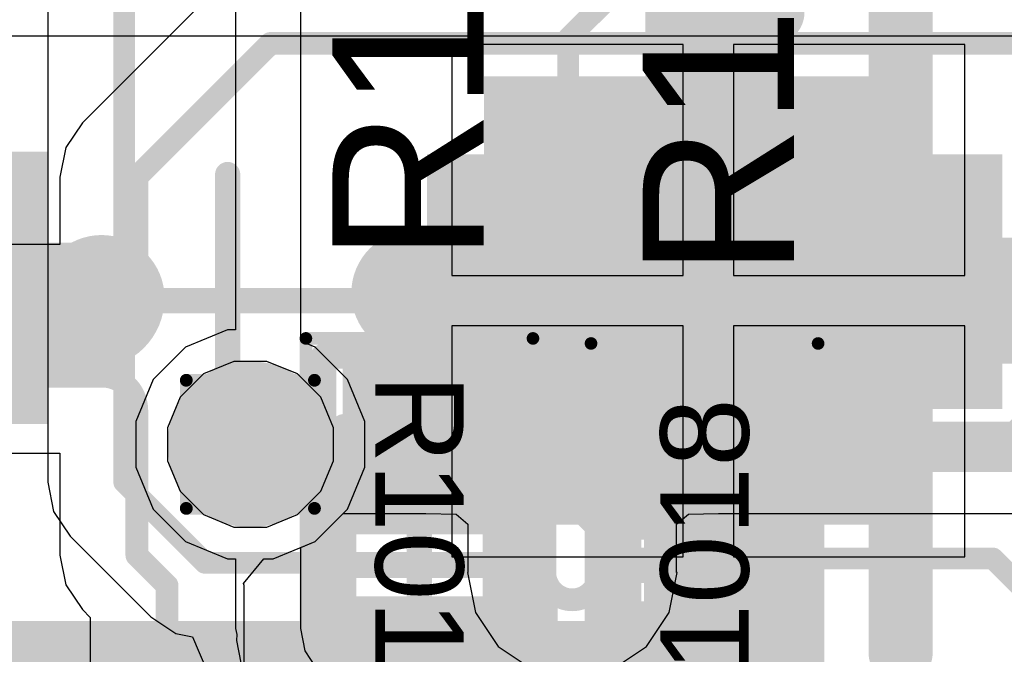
# Model space of a CAD drawing. Header units: inches. Extents: x -6 to 11.2, y -2.2 to 8.3.
# Tile 165 of 256: x 2.1553 to 2.309, y 1.4845 to 1.5836. Entities that reach past the tile are written whole.
import ezdxf

# ---------------------------------------------------------------- set-up
doc = ezdxf.new("R2010")
doc.units = ezdxf.units.IN
doc.header["$MEASUREMENT"] = 0
for name, color, linetype in [('Board Layer Stack Bottom Overlay', 54, 'Continuous'), ('Board Layer Stack Bottom Solder', 6, 'Continuous'), ('Bottom Courtyard -Top15)-Courtyard -Bot16)', 56, 'Continuous'), ('Bottom Paste', 16, 'Continuous'), ('Dimension', 6, 'Continuous'), ('Drill Drawing', 1, 'Continuous'), ('Layer  6- Inner', 156, 'Continuous'), ('Layer 1- Top', 1, 'Continuous'), ('Layer 2- GND', 16, 'Continuous'), ('Layer 3- Inner', 16, 'Continuous'), ('Layer 4- Inner', 76, 'Continuous'), ('Layer 5- Inner', 90, 'Continuous'), ('Layer 7- PWR', 76, 'Continuous'), ('Layer 8- Bottom', 5, 'Continuous'), ('Top Comp Body -Top13)-Comp Body -Bot14)', 56, 'Continuous'), ('Top Comp Outline -Top11)-Comp Outline -Bot12)', 56, 'Continuous'), ('Top Courtyard -Top15)-Courtyard -Bot16)', 56, 'Continuous'), ('Top Overlay', 2, 'Continuous'), ('Top Paste', 8, 'Continuous'), ('Top Solder', 216, 'Continuous'), ('Via Holes', 16, 'Continuous')]:
    doc.layers.add(name, color=color, linetype=linetype)
doc.styles.add('Arial', font='txt', dxfattribs={"height": 0.2})

# ---------------------------------------------------------------- blocks, each defined once
blk = doc.blocks.new('DO_214AC_U_B_14')
at = {"layer": 'Board Layer Stack Bottom Solder'}
blk.add_hatch(color=6, dxfattribs=at).paths.add_polyline_path([(0.04, 0.035), (0.11, 0.035), (0.11, -0.035), (0.04, -0.035)])
at = {"layer": 'Bottom Paste'}
blk.add_hatch(color=16, dxfattribs=at).paths.add_polyline_path([(0.045, 0.03), (0.105, 0.03), (0.105, -0.03), (0.045, -0.03)])
at = {"layer": 'Layer 8- Bottom'}
blk.add_hatch(color=7, dxfattribs=at).paths.add_polyline_path([(0.045, 0.03), (0.105, 0.03), (0.105, -0.03), (0.045, -0.03)])
at = {"layer": 'Board Layer Stack Bottom Overlay'}
for points in [[(0.085, 0.045, 0.01, 0.01, 0), (0.085, 0.055, 0.01, 0.01, 0)], [(0.085, -0.055, 0.01, 0.01, 0), (0.085, -0.045, 0.01, 0.01, 0)], [(-0.085, -0.055, 0.01, 0.01, 0), (0.085, -0.055, 0.01, 0.01, 0)]]:
    blk.add_lwpolyline(points, format="xyseb", dxfattribs=at)
for points in [[(0.0825, 0.045, 0.005, 0.005, 1), (0.0875, 0.045, 0.005, 0.005, 1)], [(0.0825, -0.045, 0.005, 0.005, 1), (0.0875, -0.045, 0.005, 0.005, 1)], [(0.0825, -0.055, 0.005, 0.005, 1), (0.0875, -0.055, 0.005, 0.005, 1)], [(0.0825, -0.055, 0.005, 0.005, 1), (0.0875, -0.055, 0.005, 0.005, 1)]]:
    blk.add_lwpolyline(points, format="xyseb", close=True, dxfattribs=at)
at = {"layer": 'Bottom Courtyard -Top15)-Courtyard -Bot16)'}
for points in [[(0, -0.019685, 0.003937, 0.003937, 0), (0, 0.0196851, 0.003937, 0.003937, 0)], [(-0.0196851, 0, 0.003937, 0.003937, 0), (0.019685, 0, 0.003937, 0.003937, 0)]]:
    blk.add_lwpolyline(points, format="xyseb", dxfattribs=at)
for points in [[(-0.0009842, 0.0196851, 0.0019685, 0.0019685, 1), (0.0009842, 0.0196851, 0.0019685, 0.0019685, 1)], [(-0.0206693, 0, 0.0019685, 0.0019685, 1), (-0.0187009, 0, 0.0019685, 0.0019685, 1)], [(0.0187008, 0, 0.0019685, 0.0019685, 1), (0.0206692, 0, 0.0019685, 0.0019685, 1)], [(-0.0009842, -0.019685, 0.0019685, 0.0019685, 1), (0.0009842, -0.019685, 0.0019685, 0.0019685, 1)]]:
    blk.add_lwpolyline(points, format="xyseb", close=True, dxfattribs=at)
at = {"layer": 'Dimension'}
for points in [[(0.105, -0.055, 0.01, 0.01, 0), (0.105, 0.055, 0.01, 0.01, 0)], [(0.085, -0.055, 0.003937, 0.003937, 0), (0.085, 0.055, 0.003937, 0.003937, 0)], [(-0.085, -0.055, 0.003937, 0.003937, 0), (0.085, -0.055, 0.003937, 0.003937, 0)]]:
    blk.add_lwpolyline(points, format="xyseb", dxfattribs=at)
for points in [[(0.1025, -0.055, 0.005, 0.005, 1), (0.1075, -0.055, 0.005, 0.005, 1)], [(0.0840158, -0.055, 0.0019685, 0.0019685, 1), (0.0859842, -0.055, 0.0019685, 0.0019685, 1)], [(0.0840158, -0.055, 0.0019685, 0.0019685, 1), (0.0859842, -0.055, 0.0019685, 0.0019685, 1)]]:
    blk.add_lwpolyline(points, format="xyseb", close=True, dxfattribs=at)
blk = doc.blocks.new('L15002_035_267')
at = {"layer": 'Layer 1- Top'}
for points in [[(-0.0317914, 0.01), (-0.0067914, 0.01), (-0.0067914, -0.01), (-0.0317914, -0.01)], [(0.0067913, 0.01), (0.0317913, 0.01), (0.0317913, -0.01), (0.0067913, -0.01)]]:
    blk.add_hatch(color=7, dxfattribs=at).paths.add_polyline_path(points)
at = {"layer": 'Top Paste'}
for points in [[(-0.0317914, 0.01), (-0.0067914, 0.01), (-0.0067914, -0.01), (-0.0317914, -0.01)], [(0.0067913, 0.01), (0.0317913, 0.01), (0.0317913, -0.01), (0.0067913, -0.01)]]:
    blk.add_hatch(color=8, dxfattribs=at).paths.add_polyline_path(points)
at = {"layer": 'Top Solder'}
for points in [[(-0.0337599, 0.0119685), (-0.0048229, 0.0119685), (-0.0048229, -0.0119685), (-0.0337599, -0.0119685)], [(0.0048228, 0.0119685), (0.0337598, 0.0119685), (0.0337598, -0.0119685), (0.0048228, -0.0119685)]]:
    blk.add_hatch(color=216, dxfattribs=at).paths.add_polyline_path(points)
at = {"layer": 'Top Comp Body -Top13)-Comp Body -Bot14)'}
for points in [[(-0.0216535, 0.011811, 0.003937, 0.003937, 0), (-0.0216535, -0.011811, 0.003937, 0.003937, 0)], [(-0.0216535, 0.011811, 0.003937, 0.003937, 0), (0.0216535, 0.011811, 0.003937, 0.003937, 0)], [(0.0216535, 0.011811, 0.003937, 0.003937, 0), (0.0216535, -0.011811, 0.003937, 0.003937, 0)], [(-0.0216535, -0.011811, 0.003937, 0.003937, 0), (0.0216535, -0.011811, 0.003937, 0.003937, 0)]]:
    blk.add_lwpolyline(points, format="xyseb", dxfattribs=at)
for points in [[(-0.0226377, 0.011811, 0.0019685, 0.0019685, 1), (-0.0206693, 0.011811, 0.0019685, 0.0019685, 1)], [(-0.0226377, 0.011811, 0.0019685, 0.0019685, 1), (-0.0206693, 0.011811, 0.0019685, 0.0019685, 1)], [(0.0206693, 0.011811, 0.0019685, 0.0019685, 1), (0.0226377, 0.011811, 0.0019685, 0.0019685, 1)], [(0.0206693, 0.011811, 0.0019685, 0.0019685, 1), (0.0226377, 0.011811, 0.0019685, 0.0019685, 1)], [(-0.0226377, -0.011811, 0.0019685, 0.0019685, 1), (-0.0206693, -0.011811, 0.0019685, 0.0019685, 1)], [(-0.0226377, -0.011811, 0.0019685, 0.0019685, 1), (-0.0206693, -0.011811, 0.0019685, 0.0019685, 1)], [(0.0206693, -0.011811, 0.0019685, 0.0019685, 1), (0.0226377, -0.011811, 0.0019685, 0.0019685, 1)], [(0.0206693, -0.011811, 0.0019685, 0.0019685, 1), (0.0226377, -0.011811, 0.0019685, 0.0019685, 1)]]:
    blk.add_lwpolyline(points, format="xyseb", close=True, dxfattribs=at)
at = {"layer": 'Top Comp Outline -Top11)-Comp Outline -Bot12)'}
for points in [[(-0.0326772, 0.0149606, 0.003937, 0.003937, 0), (0.0326772, 0.0149606, 0.003937, 0.003937, 0)], [(-0.0326772, 0.0149606, 0.003937, 0.003937, 0), (-0.0326772, -0.0149606, 0.003937, 0.003937, 0)], [(0.0326772, 0.0149606, 0.003937, 0.003937, 0), (0.0326772, -0.0149606, 0.003937, 0.003937, 0)], [(-0.0326772, -0.0149606, 0.003937, 0.003937, 0), (0.0326772, -0.0149606, 0.003937, 0.003937, 0)]]:
    blk.add_lwpolyline(points, format="xyseb", dxfattribs=at)
for points in [[(-0.0336614, 0.0149606, 0.0019685, 0.0019685, 1), (-0.031693, 0.0149606, 0.0019685, 0.0019685, 1)], [(-0.0336614, 0.0149606, 0.0019685, 0.0019685, 1), (-0.031693, 0.0149606, 0.0019685, 0.0019685, 1)], [(0.031693, 0.0149606, 0.0019685, 0.0019685, 1), (0.0336614, 0.0149606, 0.0019685, 0.0019685, 1)], [(0.031693, 0.0149606, 0.0019685, 0.0019685, 1), (0.0336614, 0.0149606, 0.0019685, 0.0019685, 1)], [(-0.0336614, -0.0149606, 0.0019685, 0.0019685, 1), (-0.031693, -0.0149606, 0.0019685, 0.0019685, 1)], [(-0.0336614, -0.0149606, 0.0019685, 0.0019685, 1), (-0.031693, -0.0149606, 0.0019685, 0.0019685, 1)], [(0.031693, -0.0149606, 0.0019685, 0.0019685, 1), (0.0336614, -0.0149606, 0.0019685, 0.0019685, 1)], [(0.031693, -0.0149606, 0.0019685, 0.0019685, 1), (0.0336614, -0.0149606, 0.0019685, 0.0019685, 1)]]:
    blk.add_lwpolyline(points, format="xyseb", close=True, dxfattribs=at)
at = {"layer": 'Top Courtyard -Top15)-Courtyard -Bot16)'}
for points in [[(-0.0354331, 0.0177165, 0.0019685, 0.0019685, 0), (0.0354331, 0.0177165, 0.0019685, 0.0019685, 0)], [(-0.0354331, 0.0177165, 0.0019685, 0.0019685, 0), (-0.0354331, -0.0177165, 0.0019685, 0.0019685, 0)], [(0.0354331, 0.0177165, 0.0019685, 0.0019685, 0), (0.0354331, -0.0177165, 0.0019685, 0.0019685, 0)], [(0, 0.011811, 0.003937, 0.003937, 0), (0, -0.011811, 0.003937, 0.003937, 0)], [(-0.011811, 0, 0.003937, 0.003937, 0), (0.0118111, 0, 0.003937, 0.003937, 0)], [(-0.0354331, -0.0177165, 0.0019685, 0.0019685, 0), (0.0354331, -0.0177165, 0.0019685, 0.0019685, 0)]]:
    blk.add_lwpolyline(points, format="xyseb", dxfattribs=at)
for points in [[(-0.0359252, 0.0177165, 0.0009842, 0.0009842, 1), (-0.034941, 0.0177165, 0.0009842, 0.0009842, 1)], [(-0.0359252, 0.0177165, 0.0009842, 0.0009842, 1), (-0.034941, 0.0177165, 0.0009842, 0.0009842, 1)], [(0.034941, 0.0177165, 0.0009842, 0.0009842, 1), (0.0359252, 0.0177165, 0.0009842, 0.0009842, 1)], [(0.034941, 0.0177165, 0.0009842, 0.0009842, 1), (0.0359252, 0.0177165, 0.0009842, 0.0009842, 1)], [(-0.0009842, 0.011811, 0.0019685, 0.0019685, 1), (0.0009842, 0.011811, 0.0019685, 0.0019685, 1)], [(-0.0127952, 0, 0.0019685, 0.0019685, 1), (-0.0108268, 0, 0.0019685, 0.0019685, 1)], [(0.0108269, 0, 0.0019685, 0.0019685, 1), (0.0127953, 0, 0.0019685, 0.0019685, 1)], [(-0.0009842, -0.011811, 0.0019685, 0.0019685, 1), (0.0009842, -0.011811, 0.0019685, 0.0019685, 1)], [(-0.0359252, -0.0177165, 0.0009842, 0.0009842, 1), (-0.034941, -0.0177165, 0.0009842, 0.0009842, 1)], [(-0.0359252, -0.0177165, 0.0009842, 0.0009842, 1), (-0.034941, -0.0177165, 0.0009842, 0.0009842, 1)], [(0.034941, -0.0177165, 0.0009842, 0.0009842, 1), (0.0359252, -0.0177165, 0.0009842, 0.0009842, 1)], [(0.034941, -0.0177165, 0.0009842, 0.0009842, 1), (0.0359252, -0.0177165, 0.0009842, 0.0009842, 1)]]:
    blk.add_lwpolyline(points, format="xyseb", close=True, dxfattribs=at)
at = {"layer": 'Top Overlay'}
for points in [[(-0.0187008, 0.0161417, 0.003937, 0.003937, 0), (0.0198819, 0.0161417, 0.003937, 0.003937, 0)], [(-0.0187008, -0.0161417, 0.003937, 0.003937, 0), (0.0198819, -0.0161417, 0.003937, 0.003937, 0)]]:
    blk.add_lwpolyline(points, format="xyseb", dxfattribs=at)
for points in [[(-0.019685, 0.0161417, 0.0019685, 0.0019685, 1), (-0.0177166, 0.0161417, 0.0019685, 0.0019685, 1)], [(0.0188977, 0.0161417, 0.0019685, 0.0019685, 1), (0.0208661, 0.0161417, 0.0019685, 0.0019685, 1)], [(-0.019685, -0.0161417, 0.0019685, 0.0019685, 1), (-0.0177166, -0.0161417, 0.0019685, 0.0019685, 1)], [(0.0188977, -0.0161417, 0.0019685, 0.0019685, 1), (0.0208661, -0.0161417, 0.0019685, 0.0019685, 1)]]:
    blk.add_lwpolyline(points, format="xyseb", close=True, dxfattribs=at)
at = {"layer": 'Top Comp Outline -Top11)-Comp Outline -Bot12)', "style": 'Arial'}
blk.add_text('R1018', height=0.0137795, dxfattribs=at).set_placement((-0.0298458, -0.0068874))
blk = doc.blocks.new('L15002_035_270')
at = {"layer": 'Layer 1- Top'}
for points in [[(-0.0317914, 0.01), (-0.0067914, 0.01), (-0.0067914, -0.01), (-0.0317914, -0.01)], [(0.0067913, 0.01), (0.0317913, 0.01), (0.0317913, -0.01), (0.0067913, -0.01)]]:
    blk.add_hatch(color=7, dxfattribs=at).paths.add_polyline_path(points)
at = {"layer": 'Top Paste'}
for points in [[(-0.0317914, 0.01), (-0.0067914, 0.01), (-0.0067914, -0.01), (-0.0317914, -0.01)], [(0.0067913, 0.01), (0.0317913, 0.01), (0.0317913, -0.01), (0.0067913, -0.01)]]:
    blk.add_hatch(color=8, dxfattribs=at).paths.add_polyline_path(points)
at = {"layer": 'Top Solder'}
for points in [[(-0.0337599, 0.0119685), (-0.0048229, 0.0119685), (-0.0048229, -0.0119685), (-0.0337599, -0.0119685)], [(0.0048228, 0.0119685), (0.0337598, 0.0119685), (0.0337598, -0.0119685), (0.0048228, -0.0119685)]]:
    blk.add_hatch(color=216, dxfattribs=at).paths.add_polyline_path(points)
at = {"layer": 'Top Comp Body -Top13)-Comp Body -Bot14)'}
for points in [[(-0.0216535, -0.011811, 0.003937, 0.003937, 0), (-0.0216535, 0.011811, 0.003937, 0.003937, 0)], [(0.0216535, 0.011811, 0.003937, 0.003937, 0), (-0.0216535, 0.011811, 0.003937, 0.003937, 0)], [(0.0216535, -0.011811, 0.003937, 0.003937, 0), (0.0216535, 0.011811, 0.003937, 0.003937, 0)], [(0.0216535, -0.011811, 0.003937, 0.003937, 0), (-0.0216535, -0.011811, 0.003937, 0.003937, 0)]]:
    blk.add_lwpolyline(points, format="xyseb", dxfattribs=at)
for points in [[(-0.0226377, 0.011811, 0.0019685, 0.0019685, 1), (-0.0206693, 0.011811, 0.0019685, 0.0019685, 1)], [(-0.0226377, 0.011811, 0.0019685, 0.0019685, 1), (-0.0206693, 0.011811, 0.0019685, 0.0019685, 1)], [(0.0206693, 0.011811, 0.0019685, 0.0019685, 1), (0.0226377, 0.011811, 0.0019685, 0.0019685, 1)], [(0.0206693, 0.011811, 0.0019685, 0.0019685, 1), (0.0226377, 0.011811, 0.0019685, 0.0019685, 1)], [(-0.0226377, -0.011811, 0.0019685, 0.0019685, 1), (-0.0206693, -0.011811, 0.0019685, 0.0019685, 1)], [(-0.0226377, -0.011811, 0.0019685, 0.0019685, 1), (-0.0206693, -0.011811, 0.0019685, 0.0019685, 1)], [(0.0206693, -0.011811, 0.0019685, 0.0019685, 1), (0.0226377, -0.011811, 0.0019685, 0.0019685, 1)], [(0.0206693, -0.011811, 0.0019685, 0.0019685, 1), (0.0226377, -0.011811, 0.0019685, 0.0019685, 1)]]:
    blk.add_lwpolyline(points, format="xyseb", close=True, dxfattribs=at)
at = {"layer": 'Top Comp Outline -Top11)-Comp Outline -Bot12)'}
for points in [[(0.0326772, 0.0149606, 0.003937, 0.003937, 0), (-0.0326772, 0.0149606, 0.003937, 0.003937, 0)], [(-0.0326772, -0.0149606, 0.003937, 0.003937, 0), (-0.0326772, 0.0149606, 0.003937, 0.003937, 0)], [(0.0326772, -0.0149606, 0.003937, 0.003937, 0), (0.0326772, 0.0149606, 0.003937, 0.003937, 0)], [(0.0326772, -0.0149606, 0.003937, 0.003937, 0), (-0.0326772, -0.0149606, 0.003937, 0.003937, 0)]]:
    blk.add_lwpolyline(points, format="xyseb", dxfattribs=at)
for points in [[(-0.0336614, 0.0149606, 0.0019685, 0.0019685, 1), (-0.031693, 0.0149606, 0.0019685, 0.0019685, 1)], [(-0.0336614, 0.0149606, 0.0019685, 0.0019685, 1), (-0.031693, 0.0149606, 0.0019685, 0.0019685, 1)], [(0.031693, 0.0149606, 0.0019685, 0.0019685, 1), (0.0336614, 0.0149606, 0.0019685, 0.0019685, 1)], [(0.031693, 0.0149606, 0.0019685, 0.0019685, 1), (0.0336614, 0.0149606, 0.0019685, 0.0019685, 1)], [(-0.0336614, -0.0149606, 0.0019685, 0.0019685, 1), (-0.031693, -0.0149606, 0.0019685, 0.0019685, 1)], [(-0.0336614, -0.0149606, 0.0019685, 0.0019685, 1), (-0.031693, -0.0149606, 0.0019685, 0.0019685, 1)], [(0.031693, -0.0149606, 0.0019685, 0.0019685, 1), (0.0336614, -0.0149606, 0.0019685, 0.0019685, 1)], [(0.031693, -0.0149606, 0.0019685, 0.0019685, 1), (0.0336614, -0.0149606, 0.0019685, 0.0019685, 1)]]:
    blk.add_lwpolyline(points, format="xyseb", close=True, dxfattribs=at)
at = {"layer": 'Top Courtyard -Top15)-Courtyard -Bot16)'}
for points in [[(0.0354331, 0.0177165, 0.0019685, 0.0019685, 0), (-0.0354331, 0.0177165, 0.0019685, 0.0019685, 0)], [(-0.0354331, -0.0177165, 0.0019685, 0.0019685, 0), (-0.0354331, 0.0177165, 0.0019685, 0.0019685, 0)], [(0.0354331, -0.0177165, 0.0019685, 0.0019685, 0), (0.0354331, 0.0177165, 0.0019685, 0.0019685, 0)], [(0, -0.011811, 0.003937, 0.003937, 0), (0, 0.011811, 0.003937, 0.003937, 0)], [(0.0118111, 0, 0.003937, 0.003937, 0), (-0.011811, 0, 0.003937, 0.003937, 0)], [(0.0354331, -0.0177165, 0.0019685, 0.0019685, 0), (-0.0354331, -0.0177165, 0.0019685, 0.0019685, 0)]]:
    blk.add_lwpolyline(points, format="xyseb", dxfattribs=at)
for points in [[(-0.0359252, 0.0177165, 0.0009842, 0.0009842, 1), (-0.034941, 0.0177165, 0.0009842, 0.0009842, 1)], [(-0.0359252, 0.0177165, 0.0009842, 0.0009842, 1), (-0.034941, 0.0177165, 0.0009842, 0.0009842, 1)], [(0.034941, 0.0177165, 0.0009842, 0.0009842, 1), (0.0359252, 0.0177165, 0.0009842, 0.0009842, 1)], [(0.034941, 0.0177165, 0.0009842, 0.0009842, 1), (0.0359252, 0.0177165, 0.0009842, 0.0009842, 1)], [(-0.0009842, 0.011811, 0.0019685, 0.0019685, 1), (0.0009842, 0.011811, 0.0019685, 0.0019685, 1)], [(-0.0127952, 0, 0.0019685, 0.0019685, 1), (-0.0108268, 0, 0.0019685, 0.0019685, 1)], [(0.0108269, 0, 0.0019685, 0.0019685, 1), (0.0127953, 0, 0.0019685, 0.0019685, 1)], [(-0.0009842, -0.011811, 0.0019685, 0.0019685, 1), (0.0009842, -0.011811, 0.0019685, 0.0019685, 1)], [(-0.0359252, -0.0177165, 0.0009842, 0.0009842, 1), (-0.034941, -0.0177165, 0.0009842, 0.0009842, 1)], [(-0.0359252, -0.0177165, 0.0009842, 0.0009842, 1), (-0.034941, -0.0177165, 0.0009842, 0.0009842, 1)], [(0.034941, -0.0177165, 0.0009842, 0.0009842, 1), (0.0359252, -0.0177165, 0.0009842, 0.0009842, 1)], [(0.034941, -0.0177165, 0.0009842, 0.0009842, 1), (0.0359252, -0.0177165, 0.0009842, 0.0009842, 1)]]:
    blk.add_lwpolyline(points, format="xyseb", close=True, dxfattribs=at)
at = {"layer": 'Top Overlay'}
for points in [[(0.0198819, 0.0161417, 0.003937, 0.003937, 0), (-0.0187008, 0.0161417, 0.003937, 0.003937, 0)], [(0.0198819, -0.0161417, 0.003937, 0.003937, 0), (-0.0187008, -0.0161417, 0.003937, 0.003937, 0)]]:
    blk.add_lwpolyline(points, format="xyseb", dxfattribs=at)
for points in [[(-0.019685, 0.0161417, 0.0019685, 0.0019685, 1), (-0.0177166, 0.0161417, 0.0019685, 0.0019685, 1)], [(0.0188977, 0.0161417, 0.0019685, 0.0019685, 1), (0.0208661, 0.0161417, 0.0019685, 0.0019685, 1)], [(-0.019685, -0.0161417, 0.0019685, 0.0019685, 1), (-0.0177166, -0.0161417, 0.0019685, 0.0019685, 1)], [(0.0188977, -0.0161417, 0.0019685, 0.0019685, 1), (0.0208661, -0.0161417, 0.0019685, 0.0019685, 1)]]:
    blk.add_lwpolyline(points, format="xyseb", close=True, dxfattribs=at)
at = {"layer": 'Top Comp Outline -Top11)-Comp Outline -Bot12)', "style": 'Arial'}
blk.add_text('R1015', height=0.0137795, dxfattribs=at).set_placement((-0.0298458, -0.0068876))

msp = doc.modelspace()

# ---------------------------------------------------------------- hatches: boundary and pattern name
at = {"layer": 'Layer 1- Top'}
h = msp.add_hatch(color=7, dxfattribs=at)
edge = h.paths.add_edge_path()
edge.add_arc((2.1913386, 1.5173228), 0.007874, 0, 360)
at = {"layer": 'Layer 2- GND'}
h = msp.add_hatch(color=7, dxfattribs=at)
edge = h.paths.add_edge_path()
edge.add_arc((2.1913386, 1.5173228), 0.0129527, 0, 360)
at = {"layer": 'Layer 3- Inner'}
h = msp.add_hatch(color=7, dxfattribs=at)
edge = h.paths.add_edge_path()
edge.add_arc((2.1913386, 1.5173228), 0.007874, 0, 360)
at = {"layer": 'Layer 7- PWR'}
h = msp.add_hatch(color=7, dxfattribs=at)
edge = h.paths.add_edge_path()
edge.add_arc((2.1913386, 1.5173228), 0.0129527, 0, 360)
at = {"layer": 'Layer 8- Bottom'}
for points in [[(2.0688976, 1.5204724), (2.1598424, 1.5204724), (2.1598424, 1.562992), (2.0688976, 1.562992)], [(2.2188976, 1.5228346), (2.3086614, 1.5228346), (2.3086614, 1.5625984), (2.2188976, 1.5625984)]]:
    msp.add_hatch(color=7, dxfattribs=at).paths.add_polyline_path(points)
h = msp.add_hatch(color=7, dxfattribs=at)
edge = h.paths.add_edge_path()
edge.add_arc((2.1913386, 1.5173228), 0.007874, 0, 360)
at = {"layer": 'Via Holes'}
h = msp.add_hatch(color=7, dxfattribs=at)
edge = h.paths.add_edge_path()
edge.add_arc((2.1913386, 1.5173228), 0.0029527, 0, 360)

# ---------------------------------------------------------------- linework, layer by layer
at = {"layer": 'Drill Drawing'}
for points in [[(2.1813386, 1.5273228, 0.002, 0.002, 0), (2.2013386, 1.5273228, 0.002, 0.002, 0)], [(2.1813386, 1.5073228, 0.002, 0.002, 0), (2.1813386, 1.5273228, 0.002, 0.002, 0)], [(2.2013386, 1.5073228, 0.002, 0.002, 0), (2.2013386, 1.5273228, 0.002, 0.002, 0)], [(2.1813386, 1.5073228, 0.002, 0.002, 0), (2.2013386, 1.5073228, 0.002, 0.002, 0)]]:
    msp.add_lwpolyline(points, format="xyseb", dxfattribs=at)
for points in [[(2.1808386, 1.5273228, 0.001, 0.001, 1), (2.1818386, 1.5273228, 0.001, 0.001, 1)], [(2.1808386, 1.5273228, 0.001, 0.001, 1), (2.1818386, 1.5273228, 0.001, 0.001, 1)], [(2.2008386, 1.5273228, 0.001, 0.001, 1), (2.2018386, 1.5273228, 0.001, 0.001, 1)], [(2.2008386, 1.5273228, 0.001, 0.001, 1), (2.2018386, 1.5273228, 0.001, 0.001, 1)], [(2.1808386, 1.5073228, 0.001, 0.001, 1), (2.1818386, 1.5073228, 0.001, 0.001, 1)], [(2.1808386, 1.5073228, 0.001, 0.001, 1), (2.1818386, 1.5073228, 0.001, 0.001, 1)], [(2.2008386, 1.5073228, 0.001, 0.001, 1), (2.2018386, 1.5073228, 0.001, 0.001, 1)], [(2.2008386, 1.5073228, 0.001, 0.001, 1), (2.2018386, 1.5073228, 0.001, 0.001, 1)]]:
    msp.add_lwpolyline(points, format="xyseb", close=True, dxfattribs=at)
at = {"layer": 'Layer  6- Inner'}
for p, q in [((1.643701, 1.581104), (2.5512448, 1.581104)), ((2.1887621, 1.5302755), (2.1840015, 1.5283036)), ((2.1939151, 1.5302755), (2.1887621, 1.5302755)), ((2.1986757, 1.5283036), (2.1939151, 1.5302755)), ((2.1840015, 1.5283036), (2.1803578, 1.5246599)), ((2.2023194, 1.5246599), (2.1986757, 1.5283036)), ((2.1803578, 1.5246599), (2.1783859, 1.5198993)), ((2.2042913, 1.5198993), (2.2023194, 1.5246599)), ((2.1783859, 1.5198993), (2.1783859, 1.5147463)), ((2.2042913, 1.5147463), (2.2042913, 1.5198993)), ((2.1783859, 1.5147463), (2.1803578, 1.5099857)), ((2.2023194, 1.5099857), (2.2042913, 1.5147463)), ((2.1803578, 1.5099857), (2.1840015, 1.506342)), ((2.1986757, 1.506342), (2.2023194, 1.5099857)), ((2.1840015, 1.506342), (2.1887621, 1.5043701)), ((2.1939151, 1.5043701), (2.1986757, 1.506342)), ((2.1887621, 1.5043701), (2.1939151, 1.5043701))]:
    msp.add_line(p, q, dxfattribs=at)
at = {"layer": 'Layer 1- Top'}
for p, q in [((2.1597315, 1.6047244), (2.1597315, 1.5114175)), ((2.1597315, 1.5114175), (2.160639, 1.5068551)), ((2.160639, 1.5068551), (2.1632234, 1.5029874)), ((2.1632234, 1.5029874), (2.175822, 1.4903888)), ((2.175822, 1.4903888), (2.1796897, 1.4878044)), ((2.1796897, 1.4878044), (2.1822899, 1.4872872)), ((2.1822899, 1.4872872), (2.1845608, 1.4819975))]:
    msp.add_line(p, q, dxfattribs=at)
for points in [[(2.1716535, 1.5114175, 0.0033858, 0.0033858, 0), (2.1716535, 1.6047244, 0.0033858, 0.0033858, 0)], [(2.2409449, 1.5807087, 0.0033858, 0.0033858, 0), (2.2570866, 1.5968504, 0.0033858, 0.0033858, 0)], [(2.2409449, 1.5087293, 0.0033858, 0.0033858, 0), (2.2409449, 1.5807087, 0.0033858, 0.0033858, 0)], [(2.3114173, 1.5169291, 0.007874, 0.007874, 0), (2.3204725, 1.5259843, 0.007874, 0.007874, 0)], [(2.188189, 1.5177165, 0.0035433, 0.0035433, 0), (2.1881891, 1.5177166, 0.0035433, 0.0035433, 0)], [(2.1881891, 1.5177166, 0.0035433, 0.0035433, 0), (2.2177165, 1.5177166, 0.0035433, 0.0035433, 0)], [(2.2622047, 1.5169291, 0.007874, 0.007874, 0), (2.3114173, 1.5169291, 0.007874, 0.007874, 0)], [(2.1716535, 1.5114175, 0.0033858, 0.0033858, 0), (2.1842521, 1.4988189, 0.0033858, 0.0033858, 0)], [(2.2409449, 1.5087293, 0.0033858, 0.0033858, 0), (2.2501663, 1.4995079, 0.0033858, 0.0033858, 0)], [(2.2501663, 1.4995079, 0.0033858, 0.0033858, 0), (2.3071851, 1.4995079, 0.0033858, 0.0033858, 0)], [(2.3071851, 1.4995079, 0.0033858, 0.0033858, 0), (2.3148551, 1.4918379, 0.0033858, 0.0033858, 0)], [(2.1842521, 1.4988189, 0.0033858, 0.0033858, 0), (2.2318899, 1.4988189, 0.0033858, 0.0033858, 0)], [(2.2318899, 1.4988189, 0.0033858, 0.0033858, 0), (2.2375984, 1.4931104, 0.0033858, 0.0033858, 0)], [(2.2375984, 1.4820867, 0.0033858, 0.0033858, 0), (2.2375984, 1.4931104, 0.0033858, 0.0033858, 0)]]:
    msp.add_lwpolyline(points, format="xyseb", dxfattribs=at)
for points in [[(2.2400985, 1.5807087, 0.0016929, 0.0016929, 1), (2.2417913, 1.5807087, 0.0016929, 0.0016929, 1)], [(2.2400985, 1.5807087, 0.0016929, 0.0016929, 1), (2.2417913, 1.5807087, 0.0016929, 0.0016929, 1)], [(2.1873032, 1.5177165, 0.0017716, 0.0017716, 1), (2.1890748, 1.5177165, 0.0017716, 0.0017716, 1)], [(2.1873033, 1.5177166, 0.0017716, 0.0017716, 1), (2.1890749, 1.5177166, 0.0017716, 0.0017716, 1)], [(2.1873033, 1.5177166, 0.0017716, 0.0017716, 1), (2.1890749, 1.5177166, 0.0017716, 0.0017716, 1)], [(2.2168307, 1.5177166, 0.0017716, 0.0017716, 1), (2.2186023, 1.5177166, 0.0017716, 0.0017716, 1)], [(2.2602362, 1.5169291, 0.003937, 0.003937, 1), (2.2641732, 1.5169291, 0.003937, 0.003937, 1)], [(2.3094488, 1.5169291, 0.003937, 0.003937, 1), (2.3133858, 1.5169291, 0.003937, 0.003937, 1)], [(2.3094488, 1.5169291, 0.003937, 0.003937, 1), (2.3133858, 1.5169291, 0.003937, 0.003937, 1)], [(2.1708071, 1.5114175, 0.0016929, 0.0016929, 1), (2.1724999, 1.5114175, 0.0016929, 0.0016929, 1)], [(2.1708071, 1.5114175, 0.0016929, 0.0016929, 1), (2.1724999, 1.5114175, 0.0016929, 0.0016929, 1)], [(2.2400985, 1.5087293, 0.0016929, 0.0016929, 1), (2.2417913, 1.5087293, 0.0016929, 0.0016929, 1)], [(2.2400985, 1.5087293, 0.0016929, 0.0016929, 1), (2.2417913, 1.5087293, 0.0016929, 0.0016929, 1)], [(2.2493199, 1.4995079, 0.0016929, 0.0016929, 1), (2.2510127, 1.4995079, 0.0016929, 0.0016929, 1)], [(2.2493199, 1.4995079, 0.0016929, 0.0016929, 1), (2.2510127, 1.4995079, 0.0016929, 0.0016929, 1)], [(2.3063387, 1.4995079, 0.0016929, 0.0016929, 1), (2.3080315, 1.4995079, 0.0016929, 0.0016929, 1)], [(2.3063387, 1.4995079, 0.0016929, 0.0016929, 1), (2.3080315, 1.4995079, 0.0016929, 0.0016929, 1)], [(2.1834057, 1.4988189, 0.0016929, 0.0016929, 1), (2.1850985, 1.4988189, 0.0016929, 0.0016929, 1)], [(2.1834057, 1.4988189, 0.0016929, 0.0016929, 1), (2.1850985, 1.4988189, 0.0016929, 0.0016929, 1)], [(2.2310435, 1.4988189, 0.0016929, 0.0016929, 1), (2.2327363, 1.4988189, 0.0016929, 0.0016929, 1)], [(2.2310435, 1.4988189, 0.0016929, 0.0016929, 1), (2.2327363, 1.4988189, 0.0016929, 0.0016929, 1)], [(2.236752, 1.4931104, 0.0016929, 0.0016929, 1), (2.2384448, 1.4931104, 0.0016929, 0.0016929, 1)], [(2.236752, 1.4931104, 0.0016929, 0.0016929, 1), (2.2384448, 1.4931104, 0.0016929, 0.0016929, 1)]]:
    msp.add_lwpolyline(points, format="xyseb", close=True, dxfattribs=at)
at = {"layer": 'Layer 3- Inner'}
for p, q in [((2.1860015, 1.5884081), (2.1651352, 1.5675418)), ((2.1651352, 1.5675418), (2.1625334, 1.5636481)), ((2.1625334, 1.5636481), (2.1616198, 1.559055)), ((2.1616198, 1.559055), (2.1616198, 1.5484988)), ((2.1616198, 1.5484988), (2.1518302, 1.5484988)), ((2.1518302, 1.5159511), (2.1616198, 1.5159511)), ((2.1616198, 1.5159511), (2.1616198, 1.5000001)), ((2.2014634, 1.5021699), (2.2057952, 1.5065017)), ((2.2057952, 1.5065017), (2.2187364, 1.5065017)), ((2.2187364, 1.5065017), (2.2234257, 1.5063976)), ((2.2234257, 1.5063976), (2.2252818, 1.5048743)), ((2.2578295, 1.5048743), (2.2596856, 1.5063976)), ((2.2596856, 1.5063976), (2.2643749, 1.5065017)), ((2.2643749, 1.5065017), (2.3327439, 1.5065017)), ((2.2252818, 1.5048743), (2.2252818, 1.4973171)), ((2.2578295, 1.4973171), (2.2578295, 1.5048743)), ((2.194894, 1.4994488), (2.2014634, 1.5021699)), ((2.1616198, 1.5000001), (2.1625334, 1.495407)), ((2.1902874, 1.4955837), (2.1934594, 1.4994488)), ((2.1934594, 1.4994488), (2.194894, 1.4994488)), ((2.2252818, 1.4973171), (2.2251981, 1.4973171)), ((2.2251981, 1.4973171), (2.2264432, 1.4910574)), ((2.2566681, 1.4910574), (2.2579132, 1.4973171)), ((2.2579132, 1.4973171), (2.2578295, 1.4973171)), ((2.1625334, 1.495407), (2.1651352, 1.4915133)), ((2.1903487, 1.4952756), (2.1902874, 1.4955837)), ((2.1903487, 1.4735668), (2.1903487, 1.4952756)), ((2.1651352, 1.4915133), (2.1663443, 1.4903042)), ((2.1663443, 1.4903042), (2.1663443, 1.478506)), ((2.2264432, 1.4910574), (2.2299891, 1.4857506)), ((2.2531222, 1.4857506), (2.2566681, 1.4910574)), ((2.2299891, 1.4857506), (2.2352959, 1.4822047)), ((2.2478154, 1.4822047), (2.2531222, 1.4857506))]:
    msp.add_line(p, q, dxfattribs=at)
for points in [[(2.173622, 1.559055, 0.0035433, 0.0035433, 0), (2.1944883, 1.5799213, 0.0035433, 0.0035433, 0)], [(2.1944883, 1.5799213, 0.0035433, 0.0035433, 0), (2.3649606, 1.5799213, 0.0035433, 0.0035433, 0)], [(2.173622, 1.5547244, 0.0035433, 0.0035433, 0), (2.173622, 1.559055, 0.0035433, 0.0035433, 0)], [(2.2287407, 1.5536025, 0.0035433, 0.0035433, -0.4142135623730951), (2.2330123, 1.5578741, 0.0035433, 0.0035433, 0)], [(2.2330123, 1.5578741, 0.0035433, 0.0035433, 0), (2.2330124, 1.5578741, 0.0035433, 0.0035433, 0)], [(2.2330124, 1.5578741, 0.0035433, 0.0035433, -0.4142135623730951), (2.237284, 1.5536025, 0.0035433, 0.0035433, 0)], [(2.2458273, 1.5536025, 0.0035433, 0.0035433, -0.4142135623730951), (2.2500989, 1.5578741, 0.0035433, 0.0035433, 0)], [(2.2500989, 1.5578741, 0.0035433, 0.0035433, 0), (2.250099, 1.5578741, 0.0035433, 0.0035433, 0)], [(2.250099, 1.5578741, 0.0035433, 0.0035433, -0.4142135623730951), (2.2543706, 1.5536025, 0.0035433, 0.0035433, 0)], [(2.173622, 1.5418116, 0.0035433, 0.0035433, 0), (2.173622, 1.5547244, 0.0035433, 0.0035433, 0)], [(2.2287407, 1.5238189, 0.0035433, 0.0035433, 0), (2.2287407, 1.5536025, 0.0035433, 0.0035433, 0)], [(2.237284, 1.4973171, 0.0035433, 0.0035433, 0), (2.237284, 1.5536025, 0.0035433, 0.0035433, 0)], [(2.2458273, 1.4973171, 0.0035433, 0.0035433, 0), (2.2458273, 1.5536025, 0.0035433, 0.0035433, 0)], [(2.2543706, 1.5238189, 0.0035433, 0.0035433, 0), (2.2543706, 1.5536025, 0.0035433, 0.0035433, 0)], [(2.173622, 1.5418116, 0.0035433, 0.0035433, -0.4142135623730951), (2.168307, 1.5364966, 0.0035433, 0.0035433, 0)], [(2.1518302, 1.5364966, 0.0035433, 0.0035433, 0), (2.168307, 1.5364966, 0.0035433, 0.0035433, 0)], [(2.1518302, 1.5279533, 0.0035433, 0.0035433, 0), (2.168307, 1.5279533, 0.0035433, 0.0035433, 0)], [(2.168307, 1.5279533, 0.0035433, 0.0035433, -0.4142135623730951), (2.173622, 1.5226383, 0.0035433, 0.0035433, 0)], [(2.2287407, 1.5238189, 0.0035433, 0.0035433, -0.4142135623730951), (2.2234257, 1.5185039, 0.0035433, 0.0035433, 0)], [(2.2596856, 1.5185039, 0.0035433, 0.0035433, -0.4142135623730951), (2.2543706, 1.5238189, 0.0035433, 0.0035433, 0)], [(2.173622, 1.5208661, 0.0035433, 0.0035433, 0), (2.173622, 1.5226383, 0.0035433, 0.0035433, 0)], [(2.173622, 1.5000001, 0.0035433, 0.0035433, 0), (2.173622, 1.5208661, 0.0035433, 0.0035433, 0)], [(2.1913386, 1.5173228, 0.0035433, 0.0035433, 0), (2.1925197, 1.5185039, 0.0035433, 0.0035433, 0)], [(2.1925197, 1.5185039, 0.0035433, 0.0035433, 0), (2.2216535, 1.5185039, 0.0035433, 0.0035433, 0)], [(2.2216535, 1.5185039, 0.0035433, 0.0035433, 0), (2.2234257, 1.5185039, 0.0035433, 0.0035433, 0)], [(2.2596856, 1.5185039, 0.0035433, 0.0035433, 0), (2.2740157, 1.5185039, 0.0035433, 0.0035433, 0)], [(2.2740157, 1.5185039, 0.0035433, 0.0035433, 0), (2.9543307, 1.5185039, 0.0035433, 0.0035433, 0)], [(2.173622, 1.5000001, 0.0035433, 0.0035433, 0), (2.1783465, 1.4952756, 0.0035433, 0.0035433, 0)], [(2.2415556, 1.4930455, 0.0035433, 0.0035433, -0.4142135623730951), (2.237284, 1.4973171, 0.0035433, 0.0035433, 0)], [(2.2458273, 1.4973171, 0.0035433, 0.0035433, -0.4142135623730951), (2.2415557, 1.4930455, 0.0035433, 0.0035433, 0)], [(2.1783465, 1.4606299, 0.0035433, 0.0035433, 0), (2.1783465, 1.4952756, 0.0035433, 0.0035433, 0)], [(2.2415556, 1.4930455, 0.0035433, 0.0035433, 0), (2.2415557, 1.4930455, 0.0035433, 0.0035433, 0)]]:
    msp.add_lwpolyline(points, format="xyseb", dxfattribs=at)
for points in [[(2.1936025, 1.5799213, 0.0017716, 0.0017716, 1), (2.1953741, 1.5799213, 0.0017716, 0.0017716, 1)], [(2.1936025, 1.5799213, 0.0017716, 0.0017716, 1), (2.1953741, 1.5799213, 0.0017716, 0.0017716, 1)], [(2.1727362, 1.559055, 0.0017716, 0.0017716, 1), (2.1745078, 1.559055, 0.0017716, 0.0017716, 1)], [(2.1727362, 1.559055, 0.0017716, 0.0017716, 1), (2.1745078, 1.559055, 0.0017716, 0.0017716, 1)], [(2.2321265, 1.5578741, 0.0017716, 0.0017716, 1), (2.2338981, 1.5578741, 0.0017716, 0.0017716, 1)], [(2.2321265, 1.5578741, 0.0017716, 0.0017716, 1), (2.2338981, 1.5578741, 0.0017716, 0.0017716, 1)], [(2.2321266, 1.5578741, 0.0017716, 0.0017716, 1), (2.2338982, 1.5578741, 0.0017716, 0.0017716, 1)], [(2.2321266, 1.5578741, 0.0017716, 0.0017716, 1), (2.2338982, 1.5578741, 0.0017716, 0.0017716, 1)], [(2.2492131, 1.5578741, 0.0017716, 0.0017716, 1), (2.2509847, 1.5578741, 0.0017716, 0.0017716, 1)], [(2.2492131, 1.5578741, 0.0017716, 0.0017716, 1), (2.2509847, 1.5578741, 0.0017716, 0.0017716, 1)], [(2.2492132, 1.5578741, 0.0017716, 0.0017716, 1), (2.2509848, 1.5578741, 0.0017716, 0.0017716, 1)], [(2.2492132, 1.5578741, 0.0017716, 0.0017716, 1), (2.2509848, 1.5578741, 0.0017716, 0.0017716, 1)], [(2.1727362, 1.5547244, 0.0017716, 0.0017716, 1), (2.1745078, 1.5547244, 0.0017716, 0.0017716, 1)], [(2.1727362, 1.5547244, 0.0017716, 0.0017716, 1), (2.1745078, 1.5547244, 0.0017716, 0.0017716, 1)], [(2.2278549, 1.5536025, 0.0017716, 0.0017716, 1), (2.2296265, 1.5536025, 0.0017716, 0.0017716, 1)], [(2.2278549, 1.5536025, 0.0017716, 0.0017716, 1), (2.2296265, 1.5536025, 0.0017716, 0.0017716, 1)], [(2.2363982, 1.5536025, 0.0017716, 0.0017716, 1), (2.2381698, 1.5536025, 0.0017716, 0.0017716, 1)], [(2.2363982, 1.5536025, 0.0017716, 0.0017716, 1), (2.2381698, 1.5536025, 0.0017716, 0.0017716, 1)], [(2.2449415, 1.5536025, 0.0017716, 0.0017716, 1), (2.2467131, 1.5536025, 0.0017716, 0.0017716, 1)], [(2.2449415, 1.5536025, 0.0017716, 0.0017716, 1), (2.2467131, 1.5536025, 0.0017716, 0.0017716, 1)], [(2.2534848, 1.5536025, 0.0017716, 0.0017716, 1), (2.2552564, 1.5536025, 0.0017716, 0.0017716, 1)], [(2.2534848, 1.5536025, 0.0017716, 0.0017716, 1), (2.2552564, 1.5536025, 0.0017716, 0.0017716, 1)], [(2.1727362, 1.5418116, 0.0017716, 0.0017716, 1), (2.1745078, 1.5418116, 0.0017716, 0.0017716, 1)], [(2.1727362, 1.5418116, 0.0017716, 0.0017716, 1), (2.1745078, 1.5418116, 0.0017716, 0.0017716, 1)], [(2.1674212, 1.5364966, 0.0017716, 0.0017716, 1), (2.1691928, 1.5364966, 0.0017716, 0.0017716, 1)], [(2.1674212, 1.5364966, 0.0017716, 0.0017716, 1), (2.1691928, 1.5364966, 0.0017716, 0.0017716, 1)], [(2.1674212, 1.5279533, 0.0017716, 0.0017716, 1), (2.1691928, 1.5279533, 0.0017716, 0.0017716, 1)], [(2.1674212, 1.5279533, 0.0017716, 0.0017716, 1), (2.1691928, 1.5279533, 0.0017716, 0.0017716, 1)], [(2.2278549, 1.5238189, 0.0017716, 0.0017716, 1), (2.2296265, 1.5238189, 0.0017716, 0.0017716, 1)], [(2.2278549, 1.5238189, 0.0017716, 0.0017716, 1), (2.2296265, 1.5238189, 0.0017716, 0.0017716, 1)], [(2.2534848, 1.5238189, 0.0017716, 0.0017716, 1), (2.2552564, 1.5238189, 0.0017716, 0.0017716, 1)], [(2.2534848, 1.5238189, 0.0017716, 0.0017716, 1), (2.2552564, 1.5238189, 0.0017716, 0.0017716, 1)], [(2.1727362, 1.5226383, 0.0017716, 0.0017716, 1), (2.1745078, 1.5226383, 0.0017716, 0.0017716, 1)], [(2.1727362, 1.5226383, 0.0017716, 0.0017716, 1), (2.1745078, 1.5226383, 0.0017716, 0.0017716, 1)], [(2.1727362, 1.5208661, 0.0017716, 0.0017716, 1), (2.1745078, 1.5208661, 0.0017716, 0.0017716, 1)], [(2.1727362, 1.5208661, 0.0017716, 0.0017716, 1), (2.1745078, 1.5208661, 0.0017716, 0.0017716, 1)], [(2.1916339, 1.5185039, 0.0017716, 0.0017716, 1), (2.1934055, 1.5185039, 0.0017716, 0.0017716, 1)], [(2.1916339, 1.5185039, 0.0017716, 0.0017716, 1), (2.1934055, 1.5185039, 0.0017716, 0.0017716, 1)], [(2.2207677, 1.5185039, 0.0017716, 0.0017716, 1), (2.2225393, 1.5185039, 0.0017716, 0.0017716, 1)], [(2.2207677, 1.5185039, 0.0017716, 0.0017716, 1), (2.2225393, 1.5185039, 0.0017716, 0.0017716, 1)], [(2.2225399, 1.5185039, 0.0017716, 0.0017716, 1), (2.2243115, 1.5185039, 0.0017716, 0.0017716, 1)], [(2.2225399, 1.5185039, 0.0017716, 0.0017716, 1), (2.2243115, 1.5185039, 0.0017716, 0.0017716, 1)], [(2.2587998, 1.5185039, 0.0017716, 0.0017716, 1), (2.2605714, 1.5185039, 0.0017716, 0.0017716, 1)], [(2.2587998, 1.5185039, 0.0017716, 0.0017716, 1), (2.2605714, 1.5185039, 0.0017716, 0.0017716, 1)], [(2.2731299, 1.5185039, 0.0017716, 0.0017716, 1), (2.2749015, 1.5185039, 0.0017716, 0.0017716, 1)], [(2.2731299, 1.5185039, 0.0017716, 0.0017716, 1), (2.2749015, 1.5185039, 0.0017716, 0.0017716, 1)], [(2.1904528, 1.5173228, 0.0017716, 0.0017716, 1), (2.1922244, 1.5173228, 0.0017716, 0.0017716, 1)], [(2.1727362, 1.5000001, 0.0017716, 0.0017716, 1), (2.1745078, 1.5000001, 0.0017716, 0.0017716, 1)], [(2.1727362, 1.5000001, 0.0017716, 0.0017716, 1), (2.1745078, 1.5000001, 0.0017716, 0.0017716, 1)], [(2.2363982, 1.4973171, 0.0017716, 0.0017716, 1), (2.2381698, 1.4973171, 0.0017716, 0.0017716, 1)], [(2.2363982, 1.4973171, 0.0017716, 0.0017716, 1), (2.2381698, 1.4973171, 0.0017716, 0.0017716, 1)], [(2.2449415, 1.4973171, 0.0017716, 0.0017716, 1), (2.2467131, 1.4973171, 0.0017716, 0.0017716, 1)], [(2.2449415, 1.4973171, 0.0017716, 0.0017716, 1), (2.2467131, 1.4973171, 0.0017716, 0.0017716, 1)], [(2.1774607, 1.4952756, 0.0017716, 0.0017716, 1), (2.1792323, 1.4952756, 0.0017716, 0.0017716, 1)], [(2.1774607, 1.4952756, 0.0017716, 0.0017716, 1), (2.1792323, 1.4952756, 0.0017716, 0.0017716, 1)], [(2.2406698, 1.4930455, 0.0017716, 0.0017716, 1), (2.2424414, 1.4930455, 0.0017716, 0.0017716, 1)], [(2.2406698, 1.4930455, 0.0017716, 0.0017716, 1), (2.2424414, 1.4930455, 0.0017716, 0.0017716, 1)], [(2.2406699, 1.4930455, 0.0017716, 0.0017716, 1), (2.2424415, 1.4930455, 0.0017716, 0.0017716, 1)], [(2.2406699, 1.4930455, 0.0017716, 0.0017716, 1), (2.2424415, 1.4930455, 0.0017716, 0.0017716, 1)]]:
    msp.add_lwpolyline(points, format="xyseb", close=True, dxfattribs=at)
at = {"layer": 'Layer 4- Inner'}
for p, q in [((2.1887621, 1.5302755), (2.1840015, 1.5283036)), ((2.1939151, 1.5302755), (2.1887621, 1.5302755)), ((2.1986757, 1.5283036), (2.1939151, 1.5302755)), ((2.1840015, 1.5283036), (2.1803578, 1.5246599)), ((2.2023194, 1.5246599), (2.1986757, 1.5283036)), ((2.1803578, 1.5246599), (2.1783859, 1.5198993)), ((2.2042913, 1.5198993), (2.2023194, 1.5246599)), ((2.1783859, 1.5198993), (2.1783859, 1.5147463)), ((2.2042913, 1.5147463), (2.2042913, 1.5198993)), ((2.1783859, 1.5147463), (2.1803578, 1.5099857)), ((2.2023194, 1.5099857), (2.2042913, 1.5147463)), ((2.1803578, 1.5099857), (2.1840015, 1.506342)), ((2.1986757, 1.506342), (2.2023194, 1.5099857)), ((2.1840015, 1.506342), (2.1887621, 1.5043701)), ((2.1939151, 1.5043701), (2.1986757, 1.506342)), ((2.1887621, 1.5043701), (2.1939151, 1.5043701))]:
    msp.add_line(p, q, dxfattribs=at)
at = {"layer": 'Layer 5- Inner'}
for p, q in [((2.1887621, 1.5302755), (2.1840015, 1.5283036)), ((2.1939151, 1.5302755), (2.1887621, 1.5302755)), ((2.1986757, 1.5283036), (2.1939151, 1.5302755)), ((2.1840015, 1.5283036), (2.1803578, 1.5246599)), ((2.2023194, 1.5246599), (2.1986757, 1.5283036)), ((2.1803578, 1.5246599), (2.1783859, 1.5198993)), ((2.2042913, 1.5198993), (2.2023194, 1.5246599)), ((2.1783859, 1.5198993), (2.1783859, 1.5147463)), ((2.2042913, 1.5147463), (2.2042913, 1.5198993)), ((2.1783859, 1.5147463), (2.1803578, 1.5099857)), ((2.2023194, 1.5099857), (2.2042913, 1.5147463)), ((2.1803578, 1.5099857), (2.1840015, 1.506342)), ((2.1986757, 1.506342), (2.2023194, 1.5099857)), ((2.1840015, 1.506342), (2.1887621, 1.5043701)), ((2.1939151, 1.5043701), (2.1986757, 1.506342)), ((2.1887621, 1.5043701), (2.1939151, 1.5043701))]:
    msp.add_line(p, q, dxfattribs=at)
at = {"layer": 'Layer 8- Bottom'}
for p, q in [((2.1890167, 1.6220469), (2.1890167, 1.5351968)), ((2.1992126, 1.5425197), (2.1992126, 1.6220469)), ((2.2588583, 1.5797638), (2.2227953, 1.5797638)), ((2.2227953, 1.5797638), (2.2227953, 1.5437008)), ((2.2588583, 1.5437008), (2.2588583, 1.5797638)), ((2.3027953, 1.5797638), (2.2667323, 1.5797638)), ((2.2667323, 1.5797638), (2.2667323, 1.5437008)), ((2.3027953, 1.5437008), (2.3027953, 1.5797638)), ((2.1992126, 1.533408), (2.1992126, 1.5425197)), ((2.2227953, 1.5437008), (2.2588583, 1.5437008)), ((2.2667323, 1.5437008), (2.3027953, 1.5437008)), ((2.1877832, 1.5351968), (2.1812138, 1.5324757)), ((2.1890167, 1.5351968), (2.1877832, 1.5351968)), ((2.2588583, 1.5358268), (2.2227953, 1.5358268)), ((2.2227953, 1.5358268), (2.2227953, 1.4997638)), ((2.2588583, 1.4997638), (2.2588583, 1.5358268)), ((2.3027953, 1.5358268), (2.2667323, 1.5358268)), ((2.2667323, 1.5358268), (2.2667323, 1.4997638)), ((2.3027953, 1.4997638), (2.3027953, 1.5358268)), ((2.2014634, 1.5324757), (2.1992126, 1.533408)), ((2.1812138, 1.5324757), (2.1761857, 1.5274476)), ((2.2064915, 1.5274476), (2.2014634, 1.5324757)), ((2.1761857, 1.5274476), (2.1734646, 1.5208782)), ((2.2092126, 1.5208782), (2.2064915, 1.5274476)), ((2.1734646, 1.5208782), (2.1734646, 1.5137674)), ((2.2092126, 1.5137674), (2.2092126, 1.5208782)), ((2.1734646, 1.5137674), (2.1761857, 1.507198)), ((2.2064915, 1.507198), (2.2092126, 1.5137674)), ((2.1761857, 1.507198), (2.1812138, 1.5021699)), ((2.2014634, 1.5021699), (2.2064915, 1.507198)), ((2.1812138, 1.5021699), (2.1877832, 1.4994488)), ((2.1992126, 1.5012376), (2.2014634, 1.5021699)), ((2.1992126, 1.4885825), (2.1992126, 1.5012376)), ((2.1877832, 1.4994488), (2.1890167, 1.4994488)), ((2.1890167, 1.4994488), (2.1890167, 1.4885829)), ((2.2227953, 1.4997638), (2.2588583, 1.4997638)), ((2.2667323, 1.4997638), (2.3027953, 1.4997638)), ((2.1890167, 1.4885829), (2.1890166, 1.4885824)), ((2.1890166, 1.4885824), (2.189205, 1.4876353)), ((2.189205, 1.4876353), (2.1891976, 1.4866696)), ((2.1992125, 1.4885824), (2.1992126, 1.4885825)), ((2.1998781, 1.4850975), (2.1992125, 1.4885824)), ((2.1891976, 1.4866696), (2.1898632, 1.4831847)), ((2.2037753, 1.4791678), (2.1998781, 1.4850975))]:
    msp.add_line(p, q, dxfattribs=at)
for points in [[(2.2627953, 1.5409449, 0.019685, 0.019685, 0), (2.2627953, 1.594685, 0.019685, 0.019685, 0)], [(2.2627953, 1.5397638, 0.019685, 0.019685, 0), (2.2627953, 1.594685, 0.019685, 0.019685, 0)], [(2.2169291, 1.5409449, 0.019685, 0.019685, 0), (2.2616142, 1.5409449, 0.019685, 0.019685, 0)], [(2.2616142, 1.5409449, 0.019685, 0.019685, -0.4142135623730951), (2.2627953, 1.5397638, 0.019685, 0.019685, 0)], [(2.1127953, 1.5389764, 0.019685, 0.019685, 0), (2.1669291, 1.5389764, 0.019685, 0.019685, 0)], [(2.1681102, 1.5401575, 0.019685, 0.019685, -0.4142135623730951), (2.1669291, 1.5389764, 0.019685, 0.019685, 0)], [(2.2625984, 1.5397638, 0.019685, 0.019685, 0), (2.2627953, 1.5397638, 0.019685, 0.019685, 0)], [(2.2625984, 1.4893701, 0.019685, 0.019685, 0), (2.2625984, 1.5397638, 0.019685, 0.019685, 0)], [(2.2627953, 1.5397638, 0.019685, 0.019685, 0), (2.3342055, 1.5397638, 0.019685, 0.019685, 0)]]:
    msp.add_lwpolyline(points, format="xyseb", dxfattribs=at)
for points in [[(2.2120079, 1.5409449, 0.0098425, 0.0098425, 1), (2.2218503, 1.5409449, 0.0098425, 0.0098425, 1)], [(2.256693, 1.5409449, 0.0098425, 0.0098425, 1), (2.2665354, 1.5409449, 0.0098425, 0.0098425, 1)], [(2.256693, 1.5409449, 0.0098425, 0.0098425, 1), (2.2665354, 1.5409449, 0.0098425, 0.0098425, 1)], [(2.2578741, 1.5409449, 0.0098425, 0.0098425, 1), (2.2677165, 1.5409449, 0.0098425, 0.0098425, 1)], [(2.1620079, 1.5389764, 0.0098425, 0.0098425, 1), (2.1718503, 1.5389764, 0.0098425, 0.0098425, 1)], [(2.1620079, 1.5389764, 0.0098425, 0.0098425, 1), (2.1718503, 1.5389764, 0.0098425, 0.0098425, 1)], [(2.163189, 1.5401575, 0.0098425, 0.0098425, 1), (2.1730314, 1.5401575, 0.0098425, 0.0098425, 1)], [(2.2576772, 1.5397638, 0.0098425, 0.0098425, 1), (2.2675196, 1.5397638, 0.0098425, 0.0098425, 1)], [(2.2576772, 1.5397638, 0.0098425, 0.0098425, 1), (2.2675196, 1.5397638, 0.0098425, 0.0098425, 1)], [(2.2578741, 1.5397638, 0.0098425, 0.0098425, 1), (2.2677165, 1.5397638, 0.0098425, 0.0098425, 1)], [(2.2578741, 1.5397638, 0.0098425, 0.0098425, 1), (2.2677165, 1.5397638, 0.0098425, 0.0098425, 1)], [(2.2578741, 1.5397638, 0.0098425, 0.0098425, 1), (2.2677165, 1.5397638, 0.0098425, 0.0098425, 1)], [(2.2578741, 1.5397638, 0.0098425, 0.0098425, 1), (2.2677165, 1.5397638, 0.0098425, 0.0098425, 1)], [(2.2576772, 1.4893701, 0.0098425, 0.0098425, 1), (2.2675196, 1.4893701, 0.0098425, 0.0098425, 1)]]:
    msp.add_lwpolyline(points, format="xyseb", close=True, dxfattribs=at)

# ---------------------------------------------------------------- block references
msp.add_blockref('DO_214AC_U_B_14', (2.1877953, 1.5397638))
for name, p, rotation in [('L15002_035_270', (2.2177165, 1.4984252), 270), ('L15002_035_267', (2.2622047, 1.4976378), 90)]:
    msp.add_blockref(name, p, dxfattribs=dict(rotation=rotation))

# ---------------------------------------------------------------- texts
at = {"layer": 'Top Overlay', "style": 'Arial'}
for s, p in [('R1015', (2.2277519, 1.5456859)), ('R1018', (2.2761772, 1.5433238))]:
    msp.add_text(s, height=0.023622, rotation=90, dxfattribs=at).set_placement(p)

doc.saveas('drawing.dxf')
